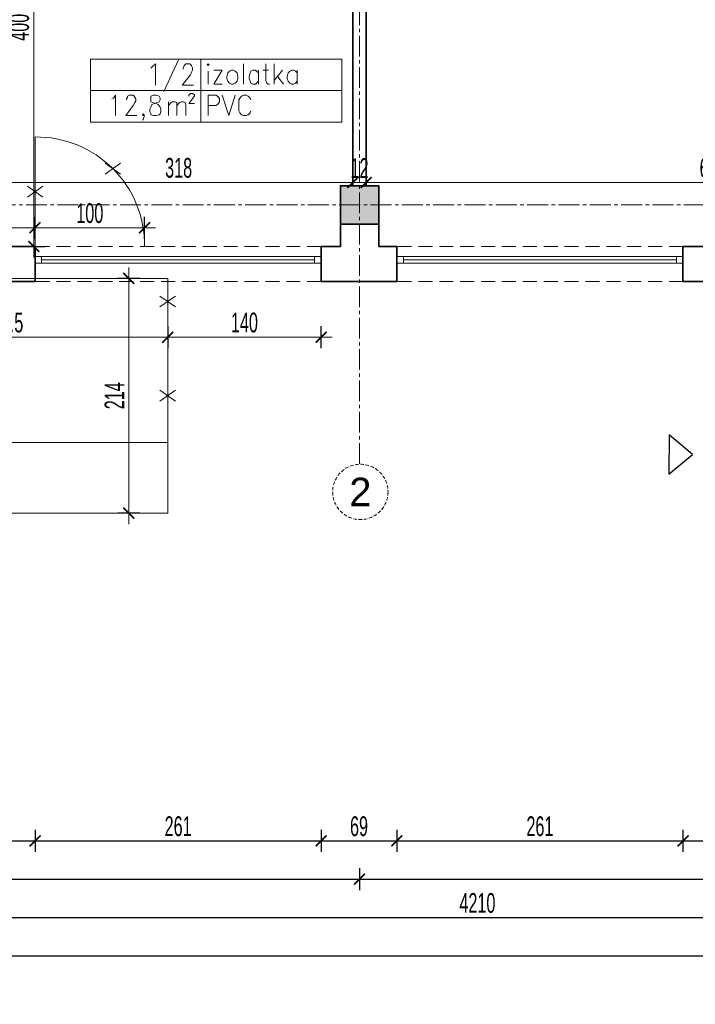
# Model space of a CAD drawing. Header units: millimetres. Extents: x 0 to 12515, y 0 to 27803.
# Tile 36 of 97: x 8734 to 9350, y 20775 to 21673. Entities that reach past the tile are written whole.
import ezdxf
from ezdxf import colors
from ezdxf.entities.mleader import LeaderData, LeaderLine
from ezdxf.enums import TextEntityAlignment as Align
from ezdxf.math import Vec2, Vec3

# ---------------------------------------------------------------- set-up
doc = ezdxf.new("R2010")
doc.units = ezdxf.units.MM
for name, pattern in [('ACAD_ISO02W100', [15, 12, -3]), ('CACHE2', [4.7625, 3.175, -1.5875]), ('CENTER2', [28.575, 19.05, -3.175, 3.175, -3.175]), ('DASHED', [19.05, 12.7, -6.35])]:
    doc.linetypes.add(name, pattern=pattern)
for name, color, linetype, lineweight in [('DEMONTARZE', 86, 'Continuous', 18), ('SQ_ISTN.Ściany', 140, 'Continuous', 35), ('Sq_Okna', 170, 'Continuous', 9), ('SQ_Opis_Koty', 7, 'Continuous', 0), ('SQ_Osie', 220, 'CENTER2', 9), ('SQ_Wyburzenia', 94, 'Continuous', 18), ('SQ_Wymiary', 7, 'Continuous', 5), ('SQ_ZAKRES_OPRACOWANIA', 7, 'ACAD_ISO02W100', 20)]:
    doc.layers.add(name, color=color, linetype=linetype, lineweight=lineweight)
doc.layers.add('PDF _Geometria', color=7, linetype='Continuous')
doc.layers.add('pomocnicze', color=51, linetype='Continuous', lineweight=30, plot=False)
doc.layers.add('powierzchnie', color=230, linetype='Continuous', lineweight=30, plot=False)
doc.layers.add('SQ_Widok', color=7, linetype='DASHED', lineweight=15, true_color=0x474747)
doc.styles.add('ARIAL', font='arial.ttf')
doc.styles.add('SQ_Swis721 LtCn BT', font='swisscl.ttf', dxfattribs={"width": 0.8})
doc.styles.get("Standard").update_dxf_attribs({"font": 'arial.ttf'})
doc.dimstyles.new('SQ_100', dxfattribs={"dimscale": 100, "dimtxt": 0.18, "dimasz": 0.1, "dimexe": 0.1, "dimexo": 0.01, "dimgap": 0.04, "dimtad": 1, "dimrnd": 0.5, "dimdsep": 46, "dimtxsty": 'SQ_Swis721 LtCn BT', "dimblk": 'ARCHTICK', "dimcen": 0.1, "dimdle": 0.1, "dimclrd": 256, "dimclre": 256, "dimclrt": 256, "dimaunit": 1, "dimadec": 0, "dimazin": 0, "dimtfac": 1, "dimtix": 1, "dimtmove": 2, "dimatfit": 3, "dimldrblk": 'ARCHTICK', "dimfxl": 0.1, "dimfxlon": 1, "dimtolj": 1, "dimlwd": -1, "dimarcsym": 0})

# ---------------------------------------------------------------- blocks, each defined once
blk = doc.blocks.new('_Dot')
at = {"color": 0, "linetype": 'ByBlock', "lineweight": -2}
blk.add_line((-0.5, 0), (-1, 0), dxfattribs=at)
at = {"color": 0, "linetype": 'ByBlock', "const_width": 0.5}
blk.add_lwpolyline([(-0.25, 0, 1), (0.25, 0, 1)], format="xyb", close=True, dxfattribs=at)
blk = doc.blocks.new('osie bud A')
at = {"layer": 'SQ_ISTN.Ściany', "lineweight": 5}
h = blk.add_hatch(dxfattribs=at)
h.set_pattern_fill('JIS_STN_1E', color=256, scale=10)
h.set_pattern_definition([(45, (46210.293, 23121.439), (-7.071068, 7.071068), []), (45, (46217.343, 23121.439), (-7.071068, 7.071068), [10, -5])])
h.paths.add_polyline_path([(25436.8, 18313.95), (25471.8, 18313.95), (25471.8, 18278.95), (25436.8, 18278.95)])
h.paths.add_polyline_path([(25436.8, 18613.95), (25471.8, 18613.95), (25471.8, 18578.95), (25436.8, 18578.95)])
h.paths.add_polyline_path([(25436.8, 19153.95), (25471.8, 19153.95), (25471.8, 19118.95), (25436.8, 19118.95)])
h.paths.add_polyline_path([(24776.8, 19153.95), (24811.8, 19153.95), (24811.8, 19118.95), (24776.8, 19118.95)])
h.paths.add_polyline_path([(24116.8, 19153.95), (24151.8, 19153.95), (24151.8, 19118.95), (24116.8, 19118.95)])
h.paths.add_polyline_path([(23456.8, 19153.95), (23491.8, 19153.95), (23491.8, 19118.95), (23456.8, 19118.95)])
h.paths.add_polyline_path([(23456.8, 18613.95), (23491.8, 18613.95), (23491.8, 18578.95), (23456.8, 18578.95)])
h.paths.add_polyline_path([(23456.8, 18313.95), (23491.8, 18313.95), (23491.8, 18278.95), (23456.8, 18278.95)])
h.paths.add_polyline_path([(23456.8, 17776.95), (23491.8, 17776.95), (23491.8, 17741.95), (23456.8, 17741.95)])
h.paths.add_polyline_path([(24116.8, 17776.95), (24151.8, 17776.95), (24151.8, 17741.95), (24116.8, 17741.95)])
h.paths.add_polyline_path([(24776.8, 17776.95), (24811.8, 17776.95), (24811.8, 17741.95), (24776.8, 17741.95)])
h.paths.add_polyline_path([(25436.8, 17776.95), (25471.8, 17776.95), (25471.8, 17741.95), (25436.8, 17741.95)])
h.paths.add_polyline_path([(24776.8, 18313.95), (24811.8, 18313.95), (24811.8, 18278.95), (24776.8, 18278.95)])
h.paths.add_polyline_path([(24776.8, 18613.95), (24811.8, 18613.95), (24811.8, 18578.95), (24776.8, 18578.95)])
h.paths.add_polyline_path([(24116.8, 18613.95), (24151.8, 18613.95), (24151.8, 18578.95), (24116.8, 18578.95)])
h.paths.add_polyline_path([(23156.8, 18313.95), (23191.8, 18313.95), (23191.8, 18278.95), (23156.8, 18278.95)])
h.paths.add_polyline_path([(24116.8, 18313.95), (24151.8, 18313.95), (24151.8, 18278.95), (24116.8, 18278.95)])
at = {"layer": 'SQ_ISTN.Ściany'}
blk.add_lwpolyline([(23456.8, 19153.95), (23491.8, 19153.95), (23491.8, 19118.95), (23456.8, 19118.95)], close=True, dxfattribs=at)
at = {"layer": 'SQ_Osie'}
for p, q in [((23474.3, 19372.6), (23474.3, 17597.31)), ((22587.87, 19136.45), (25598.18, 19136.45))]:
    blk.add_line(p, q, dxfattribs=at)
at = {"layer": 'SQ_Osie', "linetype": 'ByBlock'}
blk.add_circle((23473.56, 19398.15), 25.25, dxfattribs=at)
at = {"layer": 'SQ_Osie'}
blk.add_text('2', height=26, rotation=180, dxfattribs=at).set_placement((23473.56, 19398.15), align=Align.MIDDLE_CENTER)
blk = doc.blocks.new('_ArchTick')
at = {"color": 0, "linetype": 'ByBlock', "const_width": 0.15}
blk.add_lwpolyline([(-0.5, -0.5), (0.5, 0.5)], dxfattribs=at)
blk = doc.blocks.new('*D1598')
at = {"layer": 'Defpoints', "color": 0, "transparency": 16777216}
for p in [(9338.58, 21433.99), (9407.58, 21433.99), (9338.58, 20923.99)]:
    blk.add_point(p, dxfattribs=at)
at = {"layer": 'SQ_Wymiary', "lineweight": -2, "transparency": 16777216}
for p, q in [((9338.58, 20933.99), (9338.58, 20913.99)), ((9407.58, 20933.99), (9407.58, 20913.99))]:
    blk.add_line(p, q, dxfattribs=at)
at = {"layer": 'SQ_Wymiary', "transparency": 16777216}
blk.add_line((9417.58, 20923.99), (9328.58, 20923.99), dxfattribs=at)
at = {"layer": 'SQ_Wymiary', "transparency": 16777216, "xscale": 10, "yscale": 10, "zscale": 10, "rotation": 180}
blk.add_blockref('_ArchTick', (9338.58, 20923.99), dxfattribs=at)
at = {"layer": 'SQ_Wymiary', "transparency": 16777216, "xscale": 10, "yscale": 10, "zscale": 10}
blk.add_blockref('_ArchTick', (9407.58, 20923.99), dxfattribs=at)
at = {"layer": 'SQ_Wymiary', "transparency": 16777216, "insert": (9373.08, 20937.21), "char_height": 18, "attachment_point": 5, "style": 'SQ_Swis721 LtCn BT'}
blk.add_mtext('\\A1;69', dxfattribs=at)
blk = doc.blocks.new('*D1599')
at = {"layer": 'Defpoints', "color": 0, "transparency": 16777216}
for p in [(9077.58, 21433.99), (9338.58, 21433.99), (9077.58, 20923.99)]:
    blk.add_point(p, dxfattribs=at)
at = {"layer": 'SQ_Wymiary', "lineweight": -2, "transparency": 16777216}
for p, q in [((9077.58, 20933.99), (9077.58, 20913.99)), ((9338.58, 20933.99), (9338.58, 20913.99))]:
    blk.add_line(p, q, dxfattribs=at)
at = {"layer": 'SQ_Wymiary', "transparency": 16777216}
blk.add_line((9348.58, 20923.99), (9067.58, 20923.99), dxfattribs=at)
at = {"layer": 'SQ_Wymiary', "transparency": 16777216, "xscale": 10, "yscale": 10, "zscale": 10, "rotation": 180}
blk.add_blockref('_ArchTick', (9077.58, 20923.99), dxfattribs=at)
at = {"layer": 'SQ_Wymiary', "transparency": 16777216, "xscale": 10, "yscale": 10, "zscale": 10}
blk.add_blockref('_ArchTick', (9338.58, 20923.99), dxfattribs=at)
at = {"layer": 'SQ_Wymiary', "transparency": 16777216, "insert": (9208.08, 20937.21), "char_height": 18, "attachment_point": 5, "style": 'SQ_Swis721 LtCn BT'}
blk.add_mtext('\\A1;261', dxfattribs=at)
blk = doc.blocks.new('*D1600')
at = {"layer": 'Defpoints', "color": 0, "transparency": 16777216}
for p in [(9008.58, 21433.99), (9077.58, 21433.99), (9008.58, 20923.99)]:
    blk.add_point(p, dxfattribs=at)
at = {"layer": 'SQ_Wymiary', "lineweight": -2, "transparency": 16777216}
for p, q in [((9008.58, 20933.99), (9008.58, 20913.99)), ((9077.58, 20933.99), (9077.58, 20913.99))]:
    blk.add_line(p, q, dxfattribs=at)
at = {"layer": 'SQ_Wymiary', "transparency": 16777216}
blk.add_line((9087.58, 20923.99), (8998.58, 20923.99), dxfattribs=at)
at = {"layer": 'SQ_Wymiary', "transparency": 16777216, "xscale": 10, "yscale": 10, "zscale": 10, "rotation": 180}
blk.add_blockref('_ArchTick', (9008.58, 20923.99), dxfattribs=at)
at = {"layer": 'SQ_Wymiary', "transparency": 16777216, "xscale": 10, "yscale": 10, "zscale": 10}
blk.add_blockref('_ArchTick', (9077.58, 20923.99), dxfattribs=at)
at = {"layer": 'SQ_Wymiary', "transparency": 16777216, "insert": (9043.08, 20937.21), "char_height": 18, "attachment_point": 5, "style": 'SQ_Swis721 LtCn BT'}
blk.add_mtext('\\A1;69', dxfattribs=at)
blk = doc.blocks.new('*D1601')
at = {"layer": 'Defpoints', "color": 0, "transparency": 16777216}
for p in [(8747.58, 21436.95), (9008.58, 21433.99), (8747.58, 20923.99)]:
    blk.add_point(p, dxfattribs=at)
at = {"layer": 'SQ_Wymiary', "lineweight": -2, "transparency": 16777216}
for p, q in [((8747.58, 20933.99), (8747.58, 20913.99)), ((9008.58, 20933.99), (9008.58, 20913.99))]:
    blk.add_line(p, q, dxfattribs=at)
at = {"layer": 'SQ_Wymiary', "transparency": 16777216}
blk.add_line((9018.58, 20923.99), (8737.58, 20923.99), dxfattribs=at)
at = {"layer": 'SQ_Wymiary', "transparency": 16777216, "xscale": 10, "yscale": 10, "zscale": 10, "rotation": 180}
blk.add_blockref('_ArchTick', (8747.58, 20923.99), dxfattribs=at)
at = {"layer": 'SQ_Wymiary', "transparency": 16777216, "xscale": 10, "yscale": 10, "zscale": 10}
blk.add_blockref('_ArchTick', (9008.58, 20923.99), dxfattribs=at)
at = {"layer": 'SQ_Wymiary', "transparency": 16777216, "insert": (8878.08, 20937.21), "char_height": 18, "attachment_point": 5, "style": 'SQ_Swis721 LtCn BT'}
blk.add_mtext('\\A1;261', dxfattribs=at)
blk = doc.blocks.new('*D1602')
at = {"layer": 'Defpoints', "color": 0, "transparency": 16777216}
for p in [(8678.58, 21433.99), (8747.58, 21433.99), (8678.58, 20923.99)]:
    blk.add_point(p, dxfattribs=at)
at = {"layer": 'SQ_Wymiary', "lineweight": -2, "transparency": 16777216}
for p, q in [((8678.58, 20933.99), (8678.58, 20913.99)), ((8747.58, 20933.99), (8747.58, 20913.99))]:
    blk.add_line(p, q, dxfattribs=at)
at = {"layer": 'SQ_Wymiary', "transparency": 16777216}
blk.add_line((8757.58, 20923.99), (8668.58, 20923.99), dxfattribs=at)
at = {"layer": 'SQ_Wymiary', "transparency": 16777216, "xscale": 10, "yscale": 10, "zscale": 10, "rotation": 180}
blk.add_blockref('_ArchTick', (8678.58, 20923.99), dxfattribs=at)
at = {"layer": 'SQ_Wymiary', "transparency": 16777216, "xscale": 10, "yscale": 10, "zscale": 10}
blk.add_blockref('_ArchTick', (8747.58, 20923.99), dxfattribs=at)
at = {"layer": 'SQ_Wymiary', "transparency": 16777216, "insert": (8713.08, 20937.21), "char_height": 18, "attachment_point": 5, "style": 'SQ_Swis721 LtCn BT'}
blk.add_mtext('\\A1;69', dxfattribs=at)
blk = doc.blocks.new('*D1470')
at = {"layer": 'Defpoints', "color": 0, "transparency": 16777216}
for p in [(9049.55, 21524.46), (9049.55, 21521.41), (9682.55, 21524.46)]:
    blk.add_point(p, dxfattribs=at)
at = {"layer": 'SQ_Wymiary', "lineweight": -2, "transparency": 16777216}
for p, q in [((9049.55, 21522.41), (9049.55, 21534.46)), ((9682.55, 21524.46), (9682.55, 21534.46))]:
    blk.add_line(p, q, dxfattribs=at)
at = {"layer": 'SQ_Wymiary', "transparency": 16777216}
blk.add_line((9692.55, 21524.46), (9039.55, 21524.46), dxfattribs=at)
at = {"layer": 'SQ_Wymiary', "transparency": 16777216, "xscale": 10, "yscale": 10, "zscale": 10, "rotation": 180}
blk.add_blockref('_ArchTick', (9049.55, 21524.46), dxfattribs=at)
at = {"layer": 'SQ_Wymiary', "transparency": 16777216, "xscale": 10, "yscale": 10, "zscale": 10}
blk.add_blockref('_ArchTick', (9682.55, 21524.46), dxfattribs=at)
at = {"layer": 'SQ_Wymiary', "transparency": 16777216, "insert": (9366.05, 21537.69), "char_height": 18, "attachment_point": 5, "style": 'SQ_Swis721 LtCn BT'}
blk.add_mtext('\\A1;633', dxfattribs=at)
blk = doc.blocks.new('*D1471')
at = {"layer": 'Defpoints', "color": 0, "transparency": 16777216}
for p in [(9037.55, 21524.46), (9037.55, 21524.46), (9049.55, 21524.46)]:
    blk.add_point(p, dxfattribs=at)
at = {"layer": 'SQ_Wymiary', "lineweight": -2, "transparency": 16777216}
for p, q in [((9037.55, 21524.46), (9037.55, 21534.46)), ((9049.55, 21524.46), (9049.55, 21534.46))]:
    blk.add_line(p, q, dxfattribs=at)
at = {"layer": 'SQ_Wymiary', "transparency": 16777216}
for p, q in [((9037.55, 21524.46), (9027.55, 21524.46)), ((9049.55, 21524.46), (9037.55, 21524.46)), ((9049.55, 21524.46), (9059.55, 21524.46))]:
    blk.add_line(p, q, dxfattribs=at)
at = {"layer": 'SQ_Wymiary', "transparency": 16777216, "xscale": 10, "yscale": 10, "zscale": 10}
blk.add_blockref('_ArchTick', (9037.55, 21524.46), dxfattribs=at)
at = {"layer": 'SQ_Wymiary', "transparency": 16777216, "xscale": 10, "yscale": 10, "zscale": 10, "rotation": 180}
blk.add_blockref('_ArchTick', (9049.55, 21524.46), dxfattribs=at)
at = {"layer": 'SQ_Wymiary', "transparency": 16777216, "insert": (9043.55, 21537.49), "char_height": 18, "attachment_point": 5, "style": 'SQ_Swis721 LtCn BT'}
blk.add_mtext('\\A1;12', dxfattribs=at)
blk = doc.blocks.new('*D1472')
at = {"layer": 'Defpoints', "color": 0, "transparency": 16777216}
for p in [(8719.55, 21524.46), (8719.55, 21524.46), (9037.55, 21524.46)]:
    blk.add_point(p, dxfattribs=at)
at = {"layer": 'SQ_Wymiary', "lineweight": -2, "transparency": 16777216}
for p, q in [((8719.55, 21524.46), (8719.55, 21534.46)), ((9037.55, 21524.46), (9037.55, 21534.46))]:
    blk.add_line(p, q, dxfattribs=at)
at = {"layer": 'SQ_Wymiary', "transparency": 16777216}
blk.add_line((9047.55, 21524.46), (8709.55, 21524.46), dxfattribs=at)
at = {"layer": 'SQ_Wymiary', "transparency": 16777216, "xscale": 10, "yscale": 10, "zscale": 10, "rotation": 180}
blk.add_blockref('_ArchTick', (8719.55, 21524.46), dxfattribs=at)
at = {"layer": 'SQ_Wymiary', "transparency": 16777216, "xscale": 10, "yscale": 10, "zscale": 10}
blk.add_blockref('_ArchTick', (9037.55, 21524.46), dxfattribs=at)
at = {"layer": 'SQ_Wymiary', "transparency": 16777216, "insert": (8878.55, 21537.69), "char_height": 18, "attachment_point": 5, "style": 'SQ_Swis721 LtCn BT'}
blk.add_mtext('\\A1;318', dxfattribs=at)
blk = doc.blocks.new('*D1490')
at = {"layer": 'Defpoints', "color": 0, "transparency": 16777216}
for p in [(8847.43, 21483.14), (8747.58, 21466.1), (8847.43, 21466.1)]:
    blk.add_point(p, dxfattribs=at)
at = {"layer": 'SQ_Wymiary', "lineweight": -2, "transparency": 16777216}
for p, q in [((8747.58, 21473.14), (8747.58, 21493.14)), ((8847.43, 21473.14), (8847.43, 21493.14))]:
    blk.add_line(p, q, dxfattribs=at)
at = {"layer": 'SQ_Wymiary', "transparency": 16777216}
blk.add_line((8737.58, 21483.14), (8857.43, 21483.14), dxfattribs=at)
at = {"layer": 'SQ_Wymiary', "transparency": 16777216, "xscale": 10, "yscale": 10, "zscale": 10, "rotation": 180}
blk.add_blockref('_ArchTick', (8747.58, 21483.14), dxfattribs=at)
at = {"layer": 'SQ_Wymiary', "transparency": 16777216, "xscale": 10, "yscale": 10, "zscale": 10}
blk.add_blockref('_ArchTick', (8847.43, 21483.14), dxfattribs=at)
at = {"layer": 'SQ_Wymiary', "transparency": 16777216, "insert": (8797.51, 21496.36), "char_height": 18, "attachment_point": 5, "style": 'SQ_Swis721 LtCn BT'}
blk.add_mtext('\\A1;100', dxfattribs=at)
blk = doc.blocks.new('*D1491')
at = {"layer": 'Defpoints', "color": 0, "transparency": 16777216}
for p in [(8678.58, 21483.14), (8747.58, 21466.1), (8678.58, 0)]:
    blk.add_point(p, dxfattribs=at)
at = {"layer": 'SQ_Wymiary', "lineweight": -2, "transparency": 16777216}
for p, q in [((8678.58, 21473.14), (8678.58, 21493.14)), ((8747.58, 21473.14), (8747.58, 21493.14))]:
    blk.add_line(p, q, dxfattribs=at)
at = {"layer": 'SQ_Wymiary', "transparency": 16777216}
blk.add_line((8757.58, 21483.14), (8668.58, 21483.14), dxfattribs=at)
at = {"layer": 'SQ_Wymiary', "transparency": 16777216, "xscale": 10, "yscale": 10, "zscale": 10, "rotation": 180}
blk.add_blockref('_ArchTick', (8678.58, 21483.14), dxfattribs=at)
at = {"layer": 'SQ_Wymiary', "transparency": 16777216, "xscale": 10, "yscale": 10, "zscale": 10}
blk.add_blockref('_ArchTick', (8747.58, 21483.14), dxfattribs=at)
at = {"layer": 'SQ_Wymiary', "transparency": 16777216, "insert": (8713.08, 21496.36), "char_height": 18, "attachment_point": 5, "style": 'SQ_Swis721 LtCn BT'}
blk.add_mtext('\\A1;69', dxfattribs=at)
blk = doc.blocks.new('*D1493')
at = {"layer": 'Defpoints', "color": 0, "transparency": 16777216}
for p in [(8568.18, 21436.95), (8868.57, 21436.95), (8868.57, 21383.35)]:
    blk.add_point(p, dxfattribs=at)
at = {"layer": 'SQ_Wymiary', "lineweight": -2, "transparency": 16777216}
for p, q in [((8568.18, 21393.35), (8568.18, 21373.35)), ((8868.57, 21393.35), (8868.57, 21373.35))]:
    blk.add_line(p, q, dxfattribs=at)
at = {"layer": 'SQ_Wymiary', "transparency": 16777216}
blk.add_line((8558.18, 21383.35), (8878.57, 21383.35), dxfattribs=at)
at = {"layer": 'SQ_Wymiary', "transparency": 16777216, "xscale": 10, "yscale": 10, "zscale": 10, "rotation": 180}
blk.add_blockref('_ArchTick', (8568.18, 21383.35), dxfattribs=at)
at = {"layer": 'SQ_Wymiary', "transparency": 16777216, "xscale": 10, "yscale": 10, "zscale": 10}
blk.add_blockref('_ArchTick', (8868.57, 21383.35), dxfattribs=at)
at = {"layer": 'SQ_Wymiary', "transparency": 16777216, "insert": (8718.37, 21396.58), "char_height": 18, "attachment_point": 5, "style": 'SQ_Swis721 LtCn BT'}
blk.add_mtext('\\A1;300.5', dxfattribs=at)
blk = doc.blocks.new('*D1494')
at = {"layer": 'Defpoints', "color": 0, "transparency": 16777216}
for p in [(8833.03, 21436.95), (8868.57, 21436.95), (8868.57, 21222.88)]:
    blk.add_point(p, dxfattribs=at)
at = {"layer": 'SQ_Wymiary', "transparency": 16777216}
blk.add_line((8833.03, 21212.88), (8833.03, 21446.95), dxfattribs=at)
at = {"layer": 'SQ_Wymiary', "lineweight": -2, "transparency": 16777216}
for p, q in [((8843.03, 21436.95), (8823.03, 21436.95)), ((8843.03, 21222.88), (8823.03, 21222.88))]:
    blk.add_line(p, q, dxfattribs=at)
at = {"layer": 'SQ_Wymiary', "transparency": 16777216, "xscale": 10, "yscale": 10, "zscale": 10}
for p, rotation in [((8833.03, 21436.95), 90), ((8833.03, 21222.88), 270)]:
    blk.add_blockref('_ArchTick', p, dxfattribs=dict(at, rotation=rotation))
at = {"layer": 'SQ_Wymiary', "transparency": 16777216, "insert": (8819.99, 21329.91), "char_height": 18, "attachment_point": 5, "rotation": 90, "style": 'SQ_Swis721 LtCn BT'}
blk.add_mtext('\\A1;214', dxfattribs=at)
blk = doc.blocks.new('*D1403')
at = {"layer": 'Defpoints', "color": 0, "transparency": 16777216}
for p in [(8868.57, 21436.95), (9008.58, 21383.35), (9008.58, 21368.88)]:
    blk.add_point(p, dxfattribs=at)
at = {"layer": 'SQ_Wymiary', "lineweight": -2, "transparency": 16777216}
for p, q in [((8868.57, 21393.35), (8868.57, 21373.35)), ((9008.58, 21373.35), (9008.58, 21393.35))]:
    blk.add_line(p, q, dxfattribs=at)
at = {"layer": 'SQ_Wymiary', "transparency": 16777216}
blk.add_line((8858.57, 21383.35), (9018.58, 21383.35), dxfattribs=at)
at = {"layer": 'SQ_Wymiary', "transparency": 16777216, "xscale": 10, "yscale": 10, "zscale": 10, "rotation": 180}
blk.add_blockref('_ArchTick', (8868.57, 21383.35), dxfattribs=at)
at = {"layer": 'SQ_Wymiary', "transparency": 16777216, "xscale": 10, "yscale": 10, "zscale": 10}
blk.add_blockref('_ArchTick', (9008.58, 21383.35), dxfattribs=at)
at = {"layer": 'SQ_Wymiary', "transparency": 16777216, "insert": (8938.57, 21396.57), "char_height": 18, "attachment_point": 5, "style": 'SQ_Swis721 LtCn BT'}
blk.add_mtext('\\A1;140', dxfattribs=at)
blk = doc.blocks.new('*D1496')
at = {"layer": 'Defpoints', "color": 0, "transparency": 16777216}
for p in [(9732.53, 21526.41), (0, 21465.99), (135.53, 21465.99)]:
    blk.add_point(p, dxfattribs=at)
at = {"layer": 'SQ_Wymiary', "transparency": 16777216}
blk.add_line((135.53, 21536.41), (135.53, 21455.99), dxfattribs=at)
at = {"layer": 'SQ_Wymiary', "lineweight": -2, "transparency": 16777216}
for p, q in [((145.53, 21526.41), (125.53, 21526.41)), ((125.53, 21465.99), (145.53, 21465.99))]:
    blk.add_line(p, q, dxfattribs=at)
at = {"layer": 'SQ_Wymiary', "transparency": 16777216, "xscale": 10, "yscale": 10, "zscale": 10}
for p, rotation in [((135.53, 21526.41), 90), ((135.53, 21465.99), 270)]:
    blk.add_blockref('_ArchTick', p, dxfattribs=dict(at, rotation=rotation))
at = {"layer": 'SQ_Wymiary', "transparency": 16777216, "insert": (122.31, 21496.2), "char_height": 18, "attachment_point": 5, "rotation": 90, "style": 'SQ_Swis721 LtCn BT'}
blk.add_mtext('\\A1;60.5', dxfattribs=at)
blk = doc.blocks.new('*D1794')
at = {"layer": 'Defpoints', "color": 0, "transparency": 16777216}
for p in [(0, 21865.91), (8719.55, 21465.99), (8746.41, 21465.99)]:
    blk.add_point(p, dxfattribs=at)
at = {"layer": 'SQ_Wymiary', "transparency": 16777216}
blk.add_line((8746.41, 21875.91), (8746.41, 21455.99), dxfattribs=at)
at = {"layer": 'SQ_Wymiary', "lineweight": -2, "transparency": 16777216}
for p, q in [((8736.41, 21865.91), (8756.41, 21865.91)), ((8736.41, 21465.99), (8756.41, 21465.99))]:
    blk.add_line(p, q, dxfattribs=at)
at = {"layer": 'SQ_Wymiary', "transparency": 16777216, "xscale": 10, "yscale": 10, "zscale": 10}
for p, rotation in [((8746.41, 21865.91), 90), ((8746.41, 21465.99), 270)]:
    blk.add_blockref('_ArchTick', p, dxfattribs=dict(at, rotation=rotation))
at = {"layer": 'SQ_Wymiary', "transparency": 16777216, "insert": (8733.19, 21665.95), "char_height": 18, "attachment_point": 5, "rotation": 90, "style": 'SQ_Swis721 LtCn BT'}
blk.add_mtext('\\A1;400', dxfattribs=at)
blk = doc.blocks.new('*D1837')
at = {"layer": 'Defpoints', "color": 0, "transparency": 16777216}
for p in [(9043.55, 21465.92), (9703.42, 21465.92), (9043.55, 20888.99)]:
    blk.add_point(p, dxfattribs=at)
at = {"layer": 'SQ_Wymiary', "lineweight": -2, "transparency": 16777216}
for p, q in [((9043.55, 20898.99), (9043.55, 20878.99)), ((9703.42, 20898.99), (9703.42, 20878.99))]:
    blk.add_line(p, q, dxfattribs=at)
at = {"layer": 'SQ_Wymiary', "transparency": 16777216}
blk.add_line((9713.42, 20888.99), (9033.55, 20888.99), dxfattribs=at)
at = {"layer": 'SQ_Wymiary', "transparency": 16777216, "xscale": 10, "yscale": 10, "zscale": 10, "rotation": 180}
blk.add_blockref('_ArchTick', (9043.55, 20888.99), dxfattribs=at)
at = {"layer": 'SQ_Wymiary', "transparency": 16777216, "xscale": 10, "yscale": 10, "zscale": 10}
blk.add_blockref('_ArchTick', (9703.42, 20888.99), dxfattribs=at)
at = {"layer": 'SQ_Wymiary', "transparency": 16777216, "insert": (9373.48, 20902.21), "char_height": 18, "attachment_point": 5, "style": 'SQ_Swis721 LtCn BT'}
blk.add_mtext('\\A1;660', dxfattribs=at)
blk = doc.blocks.new('*D1838')
at = {"layer": 'Defpoints', "color": 0, "transparency": 16777216}
for p in [(8383.55, 21465.92), (9043.55, 21465.92), (8383.55, 20888.99)]:
    blk.add_point(p, dxfattribs=at)
at = {"layer": 'SQ_Wymiary', "lineweight": -2, "transparency": 16777216}
for p, q in [((8383.55, 20898.99), (8383.55, 20878.99)), ((9043.55, 20898.99), (9043.55, 20878.99))]:
    blk.add_line(p, q, dxfattribs=at)
at = {"layer": 'SQ_Wymiary', "transparency": 16777216}
blk.add_line((9053.55, 20888.99), (8373.55, 20888.99), dxfattribs=at)
at = {"layer": 'SQ_Wymiary', "transparency": 16777216, "xscale": 10, "yscale": 10, "zscale": 10, "rotation": 180}
blk.add_blockref('_ArchTick', (8383.55, 20888.99), dxfattribs=at)
at = {"layer": 'SQ_Wymiary', "transparency": 16777216, "xscale": 10, "yscale": 10, "zscale": 10}
blk.add_blockref('_ArchTick', (9043.55, 20888.99), dxfattribs=at)
at = {"layer": 'SQ_Wymiary', "transparency": 16777216, "insert": (8713.55, 20902.21), "char_height": 18, "attachment_point": 5, "style": 'SQ_Swis721 LtCn BT'}
blk.add_mtext('\\A1;660', dxfattribs=at)
blk = doc.blocks.new('*D1853')
at = {"layer": 'Defpoints', "color": 0, "transparency": 16777216}
for p in [(7046.05, 21433.99), (11256.05, 21433.99), (7046.05, 20853.99)]:
    blk.add_point(p, dxfattribs=at)
at = {"layer": 'SQ_Wymiary', "lineweight": -2, "transparency": 16777216}
for p, q in [((7046.05, 20863.99), (7046.05, 20843.99)), ((11256.05, 20863.99), (11256.05, 20843.99))]:
    blk.add_line(p, q, dxfattribs=at)
at = {"layer": 'SQ_Wymiary', "transparency": 16777216}
blk.add_line((11266.05, 20853.99), (7036.05, 20853.99), dxfattribs=at)
at = {"layer": 'SQ_Wymiary', "transparency": 16777216, "xscale": 10, "yscale": 10, "zscale": 10, "rotation": 180}
blk.add_blockref('_ArchTick', (7046.05, 20853.99), dxfattribs=at)
at = {"layer": 'SQ_Wymiary', "transparency": 16777216, "xscale": 10, "yscale": 10, "zscale": 10}
blk.add_blockref('_ArchTick', (11256.05, 20853.99), dxfattribs=at)
at = {"layer": 'SQ_Wymiary', "transparency": 16777216, "insert": (9151.05, 20867.21), "char_height": 18, "attachment_point": 5, "style": 'SQ_Swis721 LtCn BT'}
blk.add_mtext('\\A1;4210', dxfattribs=at)

msp = doc.modelspace()

# ---------------------------------------------------------------- linework, layer by layer
at = {"layer": 'DEMONTARZE', "color": 240, "true_color": 0xed1f24}
for p, q in [((8811.488, 21542.03), (8825.57, 21532.057)), ((8825.57, 21542.03), (8811.488, 21532.057)), ((8740.543, 21521.007), (8754.625, 21511.034)), ((8754.625, 21521.007), (8740.543, 21511.034)), ((8861.524, 21420.869), (8875.607, 21410.897)), ((8875.607, 21420.869), (8861.524, 21410.897)), ((8861.524, 21334.899), (8875.607, 21324.927)), ((8875.607, 21334.899), (8861.524, 21324.927))]:
    msp.add_line(p, q, dxfattribs=at)
at = {"layer": 'PDF _Geometria', "lineweight": 13}
for points in [[(8798.108, 21579.469), (8898.798, 21579.469), (8898.798, 21637.007), (8898.798, 21608.234), (8798.108, 21608.234), (8798.108, 21579.469), (8798.108, 21637.007), (8898.798, 21637.007), (9027.408, 21637.007), (9027.408, 21579.469), (8898.798, 21579.469), (8898.798, 21608.234), (9027.408, 21608.234)], [(8853.1, 21628.541), (8854.801, 21630.233), (8857.338, 21632.778), (8857.338, 21613.317)], [(8878.491, 21636.162), (8864.95, 21607.388)], [(8882.72, 21627.695), (8882.72, 21628.541), (8883.566, 21631.087), (8884.411, 21631.924), (8885.257, 21632.778), (8888.64, 21632.778), (8889.486, 21631.924), (8890.332, 21631.087), (8891.186, 21628.541), (8891.186, 21626.849), (8890.332, 21625.158), (8889.486, 21622.62), (8881.874, 21613.317), (8892.023, 21613.317)], [(8937.721, 21632.778), (8937.721, 21614.154)], [(8958.029, 21632.778), (8958.029, 21617.546), (8958.874, 21615.008), (8960.566, 21614.154), (8961.412, 21614.154)], [(8965.641, 21632.778), (8965.641, 21614.154)], [(8905.564, 21626.004), (8905.564, 21614.154)], [(8918.26, 21614.154), (8910.639, 21614.154), (8918.26, 21626.849), (8910.639, 21626.849)], [(8951.254, 21624.312), (8949.562, 21626.004), (8948.716, 21626.849), (8946.179, 21626.849), (8944.488, 21626.004), (8943.642, 21624.312), (8942.796, 21620.929), (8942.796, 21619.237), (8943.642, 21616.7), (8944.488, 21615.008), (8946.179, 21614.154), (8948.716, 21614.154), (8949.562, 21615.008), (8951.254, 21616.7)], [(8951.254, 21626.849), (8951.254, 21614.154)], [(8955.491, 21626.849), (8960.566, 21626.849)], [(8973.253, 21626.849), (8965.641, 21617.546)], [(8986.794, 21624.312), (8985.102, 21626.004), (8983.41, 21626.849), (8981.719, 21626.849), (8980.027, 21626.004), (8978.336, 21624.312), (8977.49, 21620.929), (8977.49, 21619.237), (8978.336, 21616.7), (8980.027, 21615.008), (8981.719, 21614.154), (8983.41, 21614.154), (8985.102, 21615.008), (8986.794, 21616.7)], [(8986.794, 21626.849), (8986.794, 21614.154)], [(8969.024, 21620.929), (8974.107, 21614.154)], [(8887.795, 21603.159), (8887.795, 21604.005), (8888.64, 21604.85), (8889.486, 21605.696), (8891.186, 21605.696), (8892.023, 21604.85), (8892.869, 21604.005), (8892.869, 21603.159), (8892.023, 21602.313), (8891.186, 21600.622), (8887.795, 21596.393), (8892.869, 21596.393)], [(8817.569, 21600.622), (8819.261, 21601.467), (8820.952, 21604.005), (8820.952, 21585.389)], [(8831.101, 21599.776), (8831.101, 21600.622), (8831.947, 21602.313), (8831.947, 21603.159), (8833.639, 21604.005), (8837.031, 21604.005), (8837.876, 21603.159), (8838.722, 21602.313), (8839.568, 21600.622), (8839.568, 21598.93), (8838.722, 21597.239), (8837.031, 21594.693), (8830.256, 21585.389), (8840.414, 21585.389)], [(8869.179, 21598.084), (8869.179, 21585.389)], [(8869.179, 21594.693), (8871.725, 21597.239), (8872.562, 21598.084), (8875.099, 21598.084), (8876.799, 21597.239), (8876.799, 21585.389)], [(8876.799, 21594.693), (8879.337, 21597.239), (8881.028, 21598.084), (8882.72, 21598.084), (8884.411, 21597.239), (8885.257, 21594.693), (8885.257, 21585.389)], [(8905.564, 21585.389), (8905.564, 21604.005), (8912.331, 21604.005), (8914.031, 21603.159), (8914.877, 21602.313), (8915.723, 21600.622), (8915.723, 21598.084), (8914.877, 21596.393), (8914.031, 21595.547), (8912.331, 21594.693), (8905.564, 21594.693)], [(8918.26, 21604.005), (8924.18, 21585.389), (8930.101, 21604.005)], [(8944.488, 21599.776), (8943.642, 21601.467), (8941.95, 21603.159), (8940.259, 21604.005), (8937.721, 21604.005), (8936.03, 21603.159), (8934.329, 21601.467), (8933.492, 21599.776), (8933.492, 21589.618), (8934.329, 21587.926), (8936.03, 21586.235), (8937.721, 21585.389), (8940.259, 21585.389), (8941.95, 21586.235), (8943.642, 21587.926), (8944.488, 21589.618)], [(8847.18, 21586.235), (8846.334, 21585.389), (8845.488, 21586.235), (8846.334, 21587.08), (8847.18, 21586.235), (8847.18, 21584.543), (8846.334, 21582.006), (8845.488, 21581.16)]]:
    msp.add_lwpolyline(points, dxfattribs=at)
for points in [[(8904.719, 21631.924), (8905.564, 21631.087), (8906.41, 21631.924), (8905.564, 21632.778)], [(8926.717, 21626.849), (8925.026, 21626.004), (8923.334, 21624.312), (8922.489, 21620.929), (8922.489, 21619.237), (8923.334, 21616.7), (8925.026, 21615.008), (8926.717, 21614.154), (8928.409, 21614.154), (8930.101, 21615.008), (8931.792, 21616.7), (8932.647, 21619.237), (8932.647, 21620.929), (8931.792, 21624.312), (8930.101, 21626.004), (8928.409, 21626.849)], [(8855.638, 21604.005), (8853.1, 21603.159), (8853.1, 21598.084), (8854.801, 21597.239), (8858.184, 21596.393), (8859.875, 21595.547), (8861.567, 21593.001), (8862.412, 21591.318), (8862.412, 21588.772), (8861.567, 21587.08), (8860.721, 21586.235), (8858.184, 21585.389), (8855.638, 21585.389), (8853.1, 21586.235), (8853.1, 21587.08), (8852.263, 21588.772), (8852.263, 21591.318), (8853.1, 21593.001), (8853.955, 21595.547), (8856.492, 21596.393), (8859.029, 21597.239), (8860.721, 21598.084), (8861.567, 21599.776), (8861.567, 21601.467), (8860.721, 21603.159), (8858.184, 21604.005)]]:
    msp.add_lwpolyline(points, close=True, dxfattribs=at)
at = {"layer": 'pomocnicze'}
for points in [[(12158.958, 20818.99), (12158.958, 26223.233), (9016.048, 26223.233), (9016.048, 25510.348), (9016.048, 25101.415), (9016.048, 23272.046), (6721.77, 23272.046), (6724.54, 20818.99)], [(12123.958, 20853.99), (12123.958, 26188.233), (9051.048, 26188.233), (9051.048, 25510.348), (9051.048, 25101.415), (9051.048, 23237.046), (6756.799, 23237.046), (6759.511, 20853.99)], [(12088.958, 20888.99), (12088.958, 26153.233), (9086.048, 26153.233), (9086.048, 25510.348), (9086.048, 25101.415), (9086.048, 23202.046), (6791.828, 23202.046), (6794.482, 20888.99)], [(12053.958, 20923.99), (12053.958, 26118.233), (9121.048, 26118.233), (9121.048, 25510.348), (9121.048, 25510.348), (9121.048, 25101.415), (9121.048, 25101.415), (9121.048, 23167.046), (6826.857, 23167.046), (6829.453, 20923.99)]]:
    msp.add_lwpolyline(points, close=True, dxfattribs=at)
at = {"layer": 'powierzchnie', "transparency": 33554534}
for p, q in [((9326.015, 21294.173), (9325.525, 21258.378)), ((9326.015, 21294.173), (9325.525, 21258.378)), ((9326.015, 21294.173), (9325.525, 21258.378)), ((9326.015, 21294.173), (9325.525, 21258.378)), ((9326.015, 21294.173), (9325.525, 21258.378)), ((9326.015, 21294.173), (9325.525, 21258.378)), ((9326.015, 21294.173), (9325.525, 21258.378)), ((9326.015, 21294.173), (9325.525, 21258.378)), ((9347.4, 21276.275), (9326.015, 21294.173)), ((9347.4, 21276.275), (9326.015, 21294.173)), ((9347.4, 21276.275), (9326.015, 21294.173)), ((9347.4, 21276.275), (9326.015, 21294.173)), ((9347.4, 21276.275), (9326.015, 21294.173)), ((9347.4, 21276.275), (9326.015, 21294.173)), ((9347.4, 21276.275), (9326.015, 21294.173)), ((9347.4, 21276.275), (9326.015, 21294.173)), ((9325.525, 21258.378), (9347.4, 21276.275)), ((9325.525, 21258.378), (9347.4, 21276.275)), ((9325.525, 21258.378), (9347.4, 21276.275)), ((9325.525, 21258.378), (9347.4, 21276.275)), ((9325.525, 21258.378), (9347.4, 21276.275)), ((9325.525, 21258.378), (9347.4, 21276.275)), ((9325.525, 21258.378), (9347.4, 21276.275)), ((9325.525, 21258.378), (9347.4, 21276.275))]:
    msp.add_line(p, q, dxfattribs=at)
at = {"layer": 'SQ_ISTN.Ściany'}
for p, q in [((9037.548, 22018.913), (9037.548, 21521.413)), ((9049.548, 22018.913), (9049.548, 21521.413)), ((9026.048, 21486.456), (9026.048, 21466.034)), ((9061.048, 21486.413), (9061.048, 21465.99)), ((8747.584, 21465.99), (8678.584, 21465.99)), ((8747.584, 21433.99), (8747.584, 21465.99)), ((9008.584, 21433.99), (9008.584, 21465.99)), ((9026.048, 21465.99), (9008.584, 21465.99)), ((9077.584, 21465.99), (9061.048, 21465.99)), ((9077.584, 21433.99), (9077.584, 21465.99)), ((9407.584, 21465.99), (9338.584, 21465.99)), ((9338.584, 21433.99), (9338.584, 21465.99)), ((8747.584, 21433.99), (8678.584, 21433.99)), ((9077.584, 21433.99), (9008.584, 21433.99)), ((9407.584, 21433.99), (9338.584, 21433.99))]:
    msp.add_line(p, q, dxfattribs=at)
at = {"layer": 'Sq_Okna'}
for p, q in [((8753.584, 21456.99), (9002.584, 21456.99)), ((8753.584, 21453.99), (9002.584, 21453.99)), ((9083.584, 21456.99), (9332.584, 21456.99)), ((9083.584, 21453.99), (9332.584, 21453.99)), ((8753.584, 21450.99), (9002.584, 21450.99)), ((9083.584, 21450.99), (9332.584, 21450.99))]:
    msp.add_line(p, q, dxfattribs=at)
for points in [[(8753.584, 21450.99), (8753.584, 21456.99), (8747.584, 21456.99), (8747.584, 21450.99)], [(9008.584, 21450.99), (9008.584, 21456.99), (9002.584, 21456.99), (9002.584, 21450.99)], [(9083.584, 21450.99), (9083.584, 21456.99), (9077.584, 21456.99), (9077.584, 21450.99)], [(9338.584, 21450.99), (9338.584, 21456.99), (9332.584, 21456.99), (9332.584, 21450.99)]]:
    msp.add_lwpolyline(points, close=True, dxfattribs=at)
at = {"layer": 'SQ_Osie'}
msp.add_line((9043.548, 21267.76), (9043.548, 22018.913), dxfattribs=at)
at = {"layer": 'SQ_Widok'}
for p, q in [((9008.584, 21465.99), (8747.584, 21465.99)), ((9338.584, 21465.99), (9077.584, 21465.99)), ((9008.584, 21433.99), (8747.584, 21433.99)), ((9338.584, 21433.99), (9077.584, 21433.99))]:
    msp.add_line(p, q, dxfattribs=at)
for points in [[(9008.584, 21465.99), (8747.584, 21465.99)], [(9338.584, 21465.99), (9077.584, 21465.99)], [(9008.584, 21433.99), (8747.584, 21433.99)], [(9338.584, 21433.99), (9077.584, 21433.99)]]:
    msp.add_lwpolyline(points, dxfattribs=at)
at = {"layer": 'SQ_Wyburzenia'}
msp.add_lwpolyline([(8747.584, 21466.099), (8747.584, 21565.942, -0.4211146), (8847.429, 21466.099)], format="xyb", dxfattribs=at)
msp.add_lwpolyline([(8568.185, 21436.951), (8568.185, 21222.875), (8868.565, 21222.875), (8868.565, 21436.951)], close=True, dxfattribs=at)
msp.add_lwpolyline([(8868.565, 21287.184), (8568.185, 21287.184)], dxfattribs=at)

# ---------------------------------------------------------------- block references
at = {"layer": 'SQ_ZAKRES_OPRACOWANIA', "linetype": 'CACHE2', "ltscale": 5, "rotation": 180}
msp.add_blockref('osie bud A', (32517.844, 40640.358), dxfattribs=at)

# ---------------------------------------------------------------- dimensions: what is measured, and where the dimension line sits
at = {"layer": 'SQ_Wymiary'}
for base, p1, p2, picture, middle in [((8746.407, 21465.99), (0, 21865.913), (8719.548, 21465.99), '*D1794', (8733.188, 21665.952)), ((135.532, 21465.99), (9732.53, 21526.413), (0, 21465.99), '*D1496', (122.314, 21496.202)), ((8833.026, 21436.951), (8868.565, 21222.875), (8868.565, 21436.951), '*D1494', (8819.991, 21329.913))]:
    dim = msp.add_linear_dim(base=base, p1=p1, p2=p2, angle=90, dimstyle='SQ_100', dxfattribs=at)
    dim.commit()
    dim.dimension.update_dxf_attribs({"geometry": picture, "text_midpoint": middle})
for base, p1, p2, picture, middle in [((8719.548, 21524.458), (9037.548, 21524.458), (8719.548, 21524.458), '*D1472', (8878.548, 21537.688)), ((9037.548, 21524.458), (9049.548, 21524.458), (9037.548, 21524.458), '*D1471', (9043.548, 21537.493)), ((9049.548, 21524.458), (9682.548, 21524.458), (9049.548, 21521.413), '*D1470', (9366.048, 21537.688)), ((8678.584, 21483.142), (8747.584, 21466.099), (8678.584, 0), '*D1491', (8713.084, 21496.361)), ((8847.429, 21483.1424), (8747.5841, 21466.0994), (8847.429, 21466.0994), '*D1490', (8797.5066, 21496.3606)), ((8383.548, 20888.99), (9043.548, 21465.924), (8383.548, 21465.924), '*D1838', (8713.548, 20902.208)), ((9043.548, 20888.99), (9703.421, 21465.924), (9043.548, 21465.924), '*D1837', (9373.485, 20902.208)), ((8868.565, 21383.353), (8568.185, 21436.951), (8868.565, 21436.951), '*D1493', (8718.375, 21396.583)), ((8747.584, 20923.99), (9008.584, 21433.99), (8747.584, 21436.951), '*D1601', (8878.084, 20937.208)), ((9008.584, 21383.353), (8868.565, 21436.951), (9008.584, 21368.88), '*D1403', (8938.575, 21396.571)), ((7046.048, 20853.99), (11256.048, 21433.99), (7046.048, 21433.99), '*D1853', (9151.048, 20867.208)), ((8678.584, 20923.99), (8747.584, 21433.99), (8678.584, 21433.99), '*D1602', (8713.084, 20937.208)), ((9008.584, 20923.99), (9077.584, 21433.99), (9008.584, 21433.99), '*D1600', (9043.084, 20937.208)), ((9077.584, 20923.99), (9338.584, 21433.99), (9077.584, 21433.99), '*D1599', (9208.084, 20937.208)), ((9338.584, 20923.99), (9407.584, 21433.99), (9338.584, 21433.99), '*D1598', (9373.084, 20937.208))]:
    dim = msp.add_linear_dim(base=base, p1=p1, p2=p2, dimstyle='SQ_100', dxfattribs=at)
    dim.commit()
    dim.dimension.update_dxf_attribs({"geometry": picture, "text_midpoint": middle})

# ---------------------------------------------------------------- leaders
at = {"layer": 'SQ_Opis_Koty'}
ml = msp.add_multileader_mtext('Standard', dxfattribs=at)
ml.set_content('OTWÓR DRZWIOWY\\PDO WYKUCIA', color=256, style='ARIAL')
ml.set_leader_properties()
ml.set_arrow_properties(name='DOT')
ml.build(insert=Vec2(0, 0))
ml.multileader.update_dxf_attribs({"dogleg_length": 20})
ctx = ml.context
ctx.base_point, ctx.char_height, ctx.landing_gap_size, ctx.plane_origin = Vec3(9386.739, 21642.041), 16, 5, Vec3(9749.784, 22289.728)
ctx.text_align_type = 2
notes = []
notes.append((ctx, [(0, (0, 0, 0), (0, 0), (1, 0), 1, [])]))
ctx.mtext.insert, ctx.mtext.alignment, ctx.mtext.flow_direction = Vec3(9608.994, 21650.178), 3, 5
for ctx, leaders in notes:
    for number, flags, end, landing, length, lines in leaders:
        leader = LeaderData()
        leader.index, (leader.has_last_leader_line, leader.has_dogleg_vector, leader.attachment_direction) = number, flags
        leader.last_leader_point, leader.dogleg_vector, leader.dogleg_length = Vec3(end), Vec3(landing), length
        for number, points, colour, breaks in lines:
            line = LeaderLine()
            line.index, line.vertices, line.color, line.breaks = number, Vec3.list(points), colors.encode_raw_color(colour), breaks
            leader.lines.append(line)
        ctx.leaders.append(leader)

doc.saveas('drawing.dxf')
